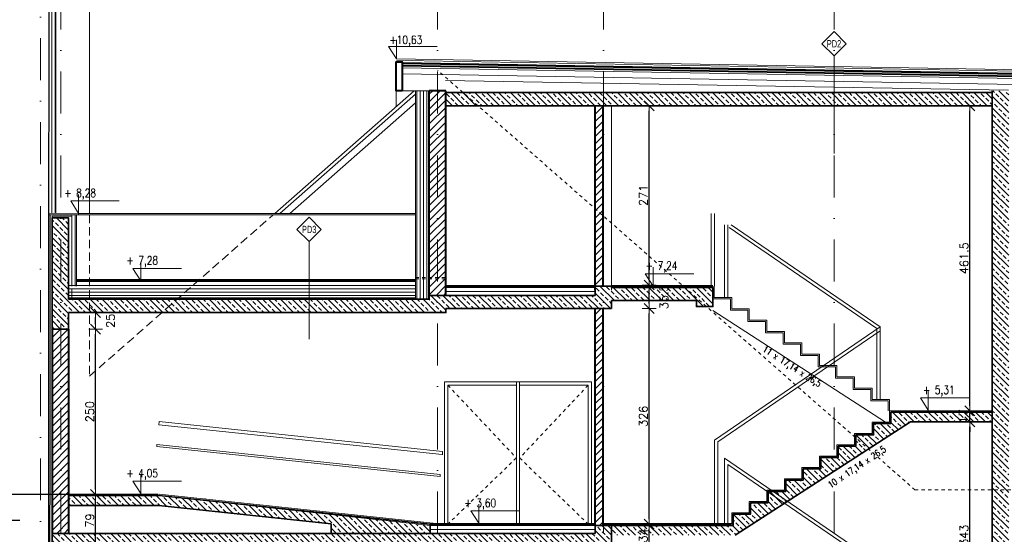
# Model space of a CAD drawing. Header units: millimetres. Extents: x 23192 to 177760, y -399809 to -79279.
# Tile 39 of 256: x 60781 to 62268, y -208662 to -207884. Entities that reach past the tile are written whole.
import ezdxf
from ezdxf.enums import TextEntityAlignment as Align

# ---------------------------------------------------------------- set-up
doc = ezdxf.new("R2010")
doc.units = ezdxf.units.MM
for name, pattern in [('2_3', [1, 0.5, -0.5]), ('CACHE', [9.525, 6.35, -3.175]), ('DASHDOT', [25.4, 12.7, -6.35, 0, -6.35]), ('HIDDEN', [9.525, 6.35, -3.175])]:
    doc.linetypes.add(name, pattern=pattern)
doc.layers.get('0').update_dxf_attribs({"lineweight": 0})
for name, color, linetype, lineweight in [('!! 0_ Istn-sciany', 3, 'Continuous', 30), ('!! 0_ Istn-widok', 1, 'Continuous', 15), ('!! 0_ Opis', 8, 'Continuous', 13), ('!! 0_Istn-cienka', 4, 'Continuous', 9), ('!! 1  WYDZIELENIE PPOŻ', 252, 'Continuous', 0), ('!! 1_ PROJ WARSTWY', 252, 'Continuous', 9), ('!! 1_ tynk zewn  - nowy', 21, 'Continuous', 20), ('!! 1_drzwi-linia', 213, 'Continuous', 5), ('!! 1_hatch projektowane ściany', 4, 'Continuous', 5), ('!! 1_PROJ Sciany', 2, 'Continuous', 40), ('!! 1_PROJ TERMOIZOL', 132, 'Continuous', 5), ('!! 1_PROJ widok', 5, 'Continuous', 9), ('!! 1_PROJ ŻELBET', 1, 'Continuous', 35), ('!! 2 _linia hydroizol', 32, 'Continuous', 9), ('!! 2_ remont Ocieplenie', 4, 'ZIGZAG', 5), ('!! wymiary osi', 250, 'Continuous', 9), ('0-osie-liniA', 14, 'DASHDOT', 5), ('0-rzedne-blok', 62, 'Continuous', 13)]:
    doc.layers.add(name, color=color, linetype=linetype, lineweight=lineweight)
doc.layers.add('!! 1_ widok', color=4, linetype='Continuous')
doc.styles.add('50', font='ROMANS.shx', dxfattribs={"width": 0.8, "height": 10})
doc.styles.add('ARIAL TEEN', font='arial.ttf')
doc.styles.add('DEUTSCH', font='SIMPLEX8')
doc.styles.add('TXT', font='simplex.shx')
doc.linetypes.add('BATTING', pattern='A,0.00254,-2.54,[134,ltypeshp.shx,S=2.54,R=0,X=-2.54,Y=0],-5.08,[134,ltypeshp.shx,S=2.54,R=180,X=2.54,Y=0],-2.54', length=10.16254)
doc.linetypes.add('ZIGZAG', pattern='A,0.00254,-5.08,[131,ltypeshp.shx,S=5.08,R=0,X=-5.08,Y=0],-10.16,[131,ltypeshp.shx,S=5.08,R=180,X=5.08,Y=0],-5.08', length=20.32254)
doc.dimstyles.new('DIM50', dxfattribs={"dimscale": 5, "dimtxt": 2.5, "dimasz": 1.5, "dimexe": 0, "dimexo": 0, "dimgap": 0.5, "dimtad": 1, "dimdec": 4, "dimrnd": 0.5, "dimdsep": 46, "dimtxsty": 'TXT', "dimblk1": 'TICK1', "dimblk2": 'TICK1', "dimsah": 1, "dimcen": 0, "dimse1": 1, "dimse2": 1, "dimclrd": 1, "dimclre": 7, "dimclrt": 9, "dimadec": 0, "dimazin": 0, "dimtfac": 1, "dimtdec": 4, "dimtmove": 2, "dimatfit": 3, "dimldrblk": 'TICK1', "dimfxl": 1, "dimtolj": 1, "dimarcsym": 0})

# ---------------------------------------------------------------- blocks, each defined once
blk = doc.blocks.new('BLOK OSIE D-E PD')
at = {"layer": '0-osie-liniA', "ltscale": 5}
for points in [[(60812.06735, -216318.84626), (60812.06735, -214526.31528)], [(60842.56735, -214526.31528), (60842.56735, -216318.84626)], [(61412.06735, -214526.31528), (61412.06735, -216318.84626)], [(61662.56735, -214526.31528), (61662.56735, -216318.84626)], [(62011.06735, -214526.31528), (62011.06735, -216318.84626)]]:
    blk.add_lwpolyline(points, dxfattribs=at)
blk = doc.blocks.new('D_kota')
for p, q in [((-0.8, 15), (8.7, 15)), ((8.7, 0), (-0.8, 15)), ((8.7, 0), (8.7, 23))]:
    blk.add_line(p, q)
blk.add_lwpolyline([(-0.8, 15), (57.9, 15)])
at = {"style": 'DEUTSCH', "width": 0.8}
blk.add_attdef('POZ.ARCH', (7.3, 19.7), '', height=10, dxfattribs=at)
blk = doc.blocks.new('TICK1')
at = {"color": 2}
blk.add_line((-1, -1), (1, 1), dxfattribs=at)
at = {"color": 0}
for p, q in [((0, 0), (-1, 0)), ((0, -1.4), (0, 1.4))]:
    blk.add_line(p, q, dxfattribs=at)
blk = doc.blocks.new('*D3651')
at = {"layer": '!! wymiary osi', "color": 1, "lineweight": -2, "transparency": 16777216}
blk.add_line((62216.4, -208828), (62216.4, -208500), dxfattribs=at)
at = {"layer": 'DEFPOINTS', "color": 0, "transparency": 16777216}
for p in [(62216.4, -208492.5), (62233.8, -208492.5), (62233.8, -208835.5)]:
    blk.add_point(p, dxfattribs=at)
at = {"layer": '!! wymiary osi', "color": 1, "lineweight": -2, "transparency": 16777216, "xscale": 7.5, "yscale": 7.5, "zscale": 7.5}
for p, rotation in [((62216.4, -208492.5), 90), ((62216.4, -208835.5), 270)]:
    blk.add_blockref('TICK1', p, dxfattribs=dict(at, rotation=rotation))
at = {"layer": '!! wymiary osi', "color": 9, "transparency": 16777216, "insert": (62207.6, -208664), "char_height": 12.5, "attachment_point": 5, "rotation": 90, "style": 'TXT'}
blk.add_mtext('\\A1;343', dxfattribs=at)
blk = doc.blocks.new('*D3652')
at = {"layer": '!! wymiary osi', "color": 1, "lineweight": -2, "transparency": 16777216}
for p, q in [((62216.4, -208468), (62216.4, -208460.5)), ((62216.4, -208492.5), (62216.4, -208475.5)), ((62216.4, -208500), (62216.4, -208507.5))]:
    blk.add_line(p, q, dxfattribs=at)
at = {"layer": 'DEFPOINTS', "color": 0, "transparency": 16777216}
for p in [(62216.4, -208475.5), (62233.8, -208475.5), (62233.8, -208492.5)]:
    blk.add_point(p, dxfattribs=at)
at = {"layer": '!! wymiary osi', "color": 1, "lineweight": -2, "transparency": 16777216, "xscale": 7.5, "yscale": 7.5, "zscale": 7.5}
for p, rotation in [((62216.4, -208475.5), 270), ((62216.4, -208492.5), 90)]:
    blk.add_blockref('TICK1', p, dxfattribs=dict(at, rotation=rotation))
at = {"layer": '!! wymiary osi', "color": 9, "transparency": 16777216, "insert": (62206.4, -208484), "char_height": 12.5, "attachment_point": 5, "rotation": 90, "style": 'TXT'}
blk.add_mtext('\\A1;17', dxfattribs=at)
blk = doc.blocks.new('*D3653')
at = {"layer": '!! wymiary osi', "color": 1, "lineweight": -2, "transparency": 16777216}
blk.add_line((62216.4, -208468), (62216.4, -208021.7), dxfattribs=at)
at = {"layer": 'DEFPOINTS', "color": 0, "transparency": 16777216}
for p in [(62216.4, -208014.2), (62233.8, -208014.2), (62233.8, -208475.5)]:
    blk.add_point(p, dxfattribs=at)
at = {"layer": '!! wymiary osi', "color": 1, "lineweight": -2, "transparency": 16777216, "xscale": 7.5, "yscale": 7.5, "zscale": 7.5}
for p, rotation in [((62216.4, -208014.2), 90), ((62216.4, -208475.5), 270)]:
    blk.add_blockref('TICK1', p, dxfattribs=dict(at, rotation=rotation))
at = {"layer": '!! wymiary osi', "color": 9, "transparency": 16777216, "insert": (62207.6, -208244.9), "char_height": 12.5, "attachment_point": 5, "rotation": 90, "style": 'TXT'}
blk.add_mtext('\\A1;461.5', dxfattribs=at)
blk = doc.blocks.new('*D3656')
at = {"layer": '!! wymiary osi', "color": 1, "lineweight": -2, "transparency": 16777216}
blk.add_line((60895.3, -208673.5), (60895.3, -208609.5), dxfattribs=at)
at = {"layer": 'DEFPOINTS', "color": 0, "transparency": 16777216}
for p in [(60842.6, -208602), (60895.3, -208602), (60854.6, -208681)]:
    blk.add_point(p, dxfattribs=at)
at = {"layer": '!! wymiary osi', "color": 1, "lineweight": -2, "transparency": 16777216, "xscale": 7.5, "yscale": 7.5, "zscale": 7.5}
for p, rotation in [((60895.3, -208602), 90), ((60895.3, -208681), 270)]:
    blk.add_blockref('TICK1', p, dxfattribs=dict(at, rotation=rotation))
at = {"layer": '!! wymiary osi', "color": 9, "transparency": 16777216, "insert": (60886.5, -208641.5), "char_height": 12.5, "attachment_point": 5, "rotation": 90, "style": 'TXT'}
blk.add_mtext('\\A1;79', dxfattribs=at)
blk = doc.blocks.new('*D3657')
at = {"layer": '!! wymiary osi', "color": 1, "lineweight": -2, "transparency": 16777216}
blk.add_line((60895.3, -208594.5), (60895.3, -208359.5), dxfattribs=at)
at = {"layer": 'DEFPOINTS', "color": 0, "transparency": 16777216}
for p in [(60841.6, -208352), (60895.3, -208352), (60842.6, -208602)]:
    blk.add_point(p, dxfattribs=at)
at = {"layer": '!! wymiary osi', "color": 1, "lineweight": -2, "transparency": 16777216, "xscale": 7.5, "yscale": 7.5, "zscale": 7.5}
for p, rotation in [((60895.3, -208352), 90), ((60895.3, -208602), 270)]:
    blk.add_blockref('TICK1', p, dxfattribs=dict(at, rotation=rotation))
at = {"layer": '!! wymiary osi', "color": 9, "transparency": 16777216, "insert": (60886.5, -208477), "char_height": 12.5, "attachment_point": 5, "rotation": 90, "style": 'TXT'}
blk.add_mtext('\\A1;250', dxfattribs=at)
blk = doc.blocks.new('*D3658')
at = {"layer": '!! wymiary osi', "color": 1, "lineweight": -2, "transparency": 16777216}
blk.add_line((60895.3, -208344.5), (60895.3, -208334.5), dxfattribs=at)
at = {"layer": 'DEFPOINTS', "color": 0, "transparency": 16777216}
for p in [(60854.6, -208327), (60895.3, -208327), (60841.6, -208352)]:
    blk.add_point(p, dxfattribs=at)
at = {"layer": '!! wymiary osi', "color": 1, "lineweight": -2, "transparency": 16777216, "xscale": 7.5, "yscale": 7.5, "zscale": 7.5}
for p, rotation in [((60895.3, -208327), 90), ((60895.3, -208352), 270)]:
    blk.add_blockref('TICK1', p, dxfattribs=dict(at, rotation=rotation))
at = {"layer": '!! wymiary osi', "color": 9, "transparency": 16777216, "insert": (60917.8, -208339.5), "char_height": 12.5, "attachment_point": 5, "rotation": 90, "style": 'TXT'}
blk.add_mtext('\\A1;25', dxfattribs=at)
blk = doc.blocks.new('*D3660')
at = {"layer": '!! wymiary osi', "color": 1, "lineweight": -2, "transparency": 16777216}
blk.add_line((61731.6, -208673.5), (61731.6, -208654.5), dxfattribs=at)
at = {"layer": 'DEFPOINTS', "color": 0, "transparency": 16777216}
for p in [(61675.1, -208647), (61731.6, -208647), (61675.1, -208681)]:
    blk.add_point(p, dxfattribs=at)
at = {"layer": '!! wymiary osi', "color": 1, "lineweight": -2, "transparency": 16777216, "xscale": 7.5, "yscale": 7.5, "zscale": 7.5}
for p, rotation in [((61731.6, -208647), 90), ((61731.6, -208681), 270)]:
    blk.add_blockref('TICK1', p, dxfattribs=dict(at, rotation=rotation))
at = {"layer": '!! wymiary osi', "color": 9, "transparency": 16777216, "insert": (61722.9, -208664), "char_height": 12.5, "attachment_point": 5, "rotation": 90, "style": 'TXT'}
blk.add_mtext('\\A1;34', dxfattribs=at)
blk = doc.blocks.new('*D3661')
at = {"layer": '!! wymiary osi', "color": 1, "lineweight": -2, "transparency": 16777216}
blk.add_line((61731.6, -208639.5), (61731.6, -208328.5), dxfattribs=at)
at = {"layer": 'DEFPOINTS', "color": 0, "transparency": 16777216}
for p in [(61675.1, -208321), (61731.6, -208321), (61675.1, -208647)]:
    blk.add_point(p, dxfattribs=at)
at = {"layer": '!! wymiary osi', "color": 1, "lineweight": -2, "transparency": 16777216, "xscale": 7.5, "yscale": 7.5, "zscale": 7.5}
for p, rotation in [((61731.6, -208321), 90), ((61731.6, -208647), 270)]:
    blk.add_blockref('TICK1', p, dxfattribs=dict(at, rotation=rotation))
at = {"layer": '!! wymiary osi', "color": 9, "transparency": 16777216, "insert": (61722.9, -208484), "char_height": 12.5, "attachment_point": 5, "rotation": 90, "style": 'TXT'}
blk.add_mtext('\\A1;326', dxfattribs=at)
blk = doc.blocks.new('*D3662')
at = {"layer": '!! wymiary osi', "color": 1, "lineweight": -2, "transparency": 16777216}
blk.add_line((61731.6, -208313.5), (61731.6, -208292.9), dxfattribs=at)
at = {"layer": 'DEFPOINTS', "color": 0, "transparency": 16777216}
for p in [(61674.3, -208285.4), (61731.6, -208285.4), (61675.1, -208321)]:
    blk.add_point(p, dxfattribs=at)
at = {"layer": '!! wymiary osi', "color": 1, "lineweight": -2, "transparency": 16777216, "xscale": 7.5, "yscale": 7.5, "zscale": 7.5}
for p, rotation in [((61731.6, -208285.4), 90), ((61731.6, -208321), 270)]:
    blk.add_blockref('TICK1', p, dxfattribs=dict(at, rotation=rotation))
at = {"layer": '!! wymiary osi', "color": 9, "transparency": 16777216, "insert": (61754.1, -208303.2), "char_height": 12.5, "attachment_point": 5, "rotation": 90, "style": 'TXT'}
blk.add_mtext('\\A1;35.5', dxfattribs=at)
blk = doc.blocks.new('*D3663')
at = {"layer": '!! wymiary osi', "color": 1, "lineweight": -2, "transparency": 16777216}
blk.add_line((61731.6, -208277.9), (61731.6, -208021.7), dxfattribs=at)
at = {"layer": 'DEFPOINTS', "color": 0, "transparency": 16777216}
for p in [(61674.3, -208014.2), (61731.6, -208014.2), (61674.3, -208285.4)]:
    blk.add_point(p, dxfattribs=at)
at = {"layer": '!! wymiary osi', "color": 1, "lineweight": -2, "transparency": 16777216, "xscale": 7.5, "yscale": 7.5, "zscale": 7.5}
for p, rotation in [((61731.6, -208014.2), 90), ((61731.6, -208285.4), 270)]:
    blk.add_blockref('TICK1', p, dxfattribs=dict(at, rotation=rotation))
at = {"layer": '!! wymiary osi', "color": 9, "transparency": 16777216, "insert": (61722.9, -208149.8), "char_height": 12.5, "attachment_point": 5, "rotation": 90, "style": 'TXT'}
blk.add_mtext('\\A1;271', dxfattribs=at)

msp = doc.modelspace()

# ---------------------------------------------------------------- hatches: boundary and pattern name
at = {"layer": '!! 1_hatch projektowane ściany'}
h = msp.add_hatch(dxfattribs=at)
h.set_pattern_fill('ANSI31', color=256, scale=2.5)
h.paths.add_polyline_path([(61412.06735, -207991.73849), (61399.56735, -207991.73849), (61399.56735, -208011.63943), (61412.06735, -208000.63943)])
h.paths.add_polyline_path([(61424.56735, -207991.73849), (61412.06735, -207991.73849), (61412.06735, -208000.63943), (61424.56735, -208011.63943)])
h.paths.add_polyline_path([(61424.56735, -208011.63943), (61412.06735, -208000.63943), (61412.06735, -208300.97711), (61424.56735, -208300.97711)])
h.paths.add_polyline_path([(61412.06735, -208000.63943), (61399.56735, -208011.63943), (61399.56735, -208300.97711), (61412.06735, -208300.97711)])
h = msp.add_hatch(dxfattribs=at)
h.set_pattern_fill('ANSI33', color=256, scale=2, angle=90)
h.set_pattern_definition([(135, (-850.502, 666.761), (-8.9802561, -8.9802561), []), (135, (-850.502, 675.741), (-8.9802561, -8.9802561), [6.35, -3.175])])
h.paths.add_polyline_path([(61759.56505, -207994.21604), (61424.56735, -207994.21604), (61424.56735, -208014.21604), (61759.56505, -208014.21604)])
h.paths.add_polyline_path([(62250.06965, -208014.21604), (62250.06965, -207994.21604), (61759.56505, -207994.21604), (61759.56505, -208014.21604)])
h = msp.add_hatch(dxfattribs=at)
h.set_pattern_fill('ANSI33', color=256, scale=2, angle=90)
h.paths.add_polyline_path([(62275.06965, -207991.73849), (62250.06965, -207991.73849), (62250.06965, -209026.97711), (62275.06965, -209026.97711)])
h = msp.add_hatch(dxfattribs=at)
h.set_pattern_fill('ANSI31', color=256, scale=2.5)
h.paths.add_polyline_path([(61662.06965, -208220.64146), (61650.06965, -208210.08146), (61650.06965, -208286.97711), (61662.06965, -208286.97711)])
h.paths.add_polyline_path([(61662.06965, -208014.21604), (61650.06965, -208014.21604), (61650.06965, -208210.08146), (61662.06965, -208220.64146)])
h = msp.add_hatch(dxfattribs=at)
h.set_pattern_fill('ANSI33', color=256, scale=2, angle=90)
h.paths.add_polyline_path([(60842.56735, -208183.97711), (60829.56735, -208183.97711), (60829.56735, -208351.97711), (60842.56735, -208351.97711)])
h.paths.add_polyline_path([(61412.06735, -208300.97711), (61399.56735, -208300.97711), (61399.56735, -208306.97711), (60854.56735, -208306.97711), (60854.56735, -208183.97711), (60842.56735, -208183.97711), (60842.56735, -208351.97711), (60854.56735, -208351.97711), (60854.56735, -208326.97711), (61412.06735, -208326.97711)])
h.paths.add_polyline_path([(61675.06965, -208308.97711), (61762.45107, -208308.97711), (61739.7238, -208288.97711), (61675.06965, -208288.97711), (61675.06965, -208286.97711), (61650.06965, -208286.97711), (61650.06965, -208300.97711), (61412.06735, -208300.97711), (61412.06735, -208326.97711), (61424.56735, -208326.97711), (61424.56735, -208320.97711), (61675.06965, -208320.97711)])
h.paths.add_polyline_path([(61828.06965, -208288.97711), (61739.7238, -208288.97711), (61762.45107, -208308.97711), (61803.06965, -208308.97711), (61803.06965, -208317.98496), (61828.06965, -208317.98496)])
h = msp.add_hatch(dxfattribs=at)
h.set_pattern_fill('ANSI31', color=256, scale=2.5)
h.paths.add_polyline_path([(61662.06965, -208320.97711), (61650.06965, -208320.97711), (61650.06965, -208648.97711), (61662.06965, -208648.97711)])
h = msp.add_hatch(dxfattribs=at)
h.set_pattern_fill('ANSI31', color=256, scale=2.5)
h.paths.add_polyline_path([(60854.56735, -208351.97711), (60829.56735, -208351.97711), (60829.56735, -208660.97711), (60854.56735, -208660.97711)])
h = msp.add_hatch(dxfattribs=at)
h.set_pattern_fill('ANSI33', color=256, scale=2, angle=90)
h.paths.add_polyline_path([(61936.38889, -208615.59989), (61911.56965, -208598.58098), (61911.56965, -208614.69139), (61885.06965, -208614.69139), (61885.06965, -208631.83425), (61858.56965, -208631.83425), (61858.56965, -208648.97711), (61675.06965, -208648.97711), (61675.06965, -208663.97711), (61861.61325, -208663.97711)])
h.paths.add_polyline_path([(61918.90529, -208597.54854), (61911.56965, -208597.54854), (61911.56965, -208598.58098), (61936.38889, -208615.59989), (61940.93807, -208612.65673)])
h.paths.add_polyline_path([(62011.06735, -208567.28554), (62011.06735, -208546.11996), (61991.06965, -208546.11996), (61991.06965, -208563.26282), (61964.56965, -208563.26282), (61964.56965, -208580.40568), (61938.06965, -208580.40568), (61938.06965, -208597.54854), (61918.90529, -208597.54854), (61940.93807, -208612.65673)])
h.paths.add_polyline_path([(62036.95275, -208550.53859), (62017.56965, -208533.48146), (62017.56965, -208546.11996), (62011.06735, -208546.11996), (62011.06735, -208567.28554)])
h.paths.add_polyline_path([(62126.58673, -208492.54854), (62250.06965, -208492.54854), (62250.06965, -208477.54854), (62097.06965, -208477.54854), (62097.06965, -208494.69139), (62070.56965, -208494.69139), (62070.56965, -208511.83425), (62044.06965, -208511.83425), (62044.06965, -208528.97711), (62017.56965, -208528.97711), (62017.56965, -208533.48146), (62036.95275, -208550.53859)])
h = msp.add_hatch(dxfattribs=at)
h.set_pattern_fill('ANSI33', color=256, scale=2, angle=90)
h.paths.add_polyline_path([(61251.30528, -208660.97711), (61400.57978, -208660.97711), (61400.57978, -208648.97711), (60991.56735, -208603.97711), (60854.56735, -208603.97711), (60854.56735, -208618.97711), (60990.5716, -208618.97711), (61251.30528, -208646.38132)])
h = msp.add_hatch(dxfattribs=at)
h.set_pattern_fill('ANSI33', color=256, scale=2, angle=90)
h.paths.add_polyline_path([(60829.56735, -208705.97711), (60829.56735, -208661.47711), (61650.06965, -208660.97711), (61650.06965, -208648.97711), (61675.06965, -208648.97711), (61675.06965, -208680.97711), (60854.56735, -208680.97711), (60854.56735, -208705.97711)])

# ---------------------------------------------------------------- linework, layer by layer
at = {"layer": '!! 0_ Istn-sciany'}
for points in [[(60824.55256, -207702.84422), (60823.51449, -209106.96325)], [(58038.56735, -208601.97711), (60780.56735, -208601.97711)], [(58038.56735, -208640.97711), (60780.56735, -208640.97711)]]:
    msp.add_lwpolyline(points, dxfattribs=at)
at = {"layer": '!! 0_ Istn-widok', "lineweight": 35, "const_width": 1}
msp.add_lwpolyline([(62325.03274, -207962.57645), (61349.67901, -207945.55158)], dxfattribs=at)
at = {"layer": '!! 0_ Istn-widok', "linetype": '2_3', "ltscale": 10}
for points in [[(62133.39629, -208595.23097), (61412.06735, -207960.4615)], [(61378.56735, -208273.97711), (61424.56735, -208273.97711)], [(61378.56735, -208275.97711), (61424.56735, -208275.97711)], [(62133.39629, -208595.23097), (63380.06373, -208595.23097)]]:
    msp.add_lwpolyline(points, dxfattribs=at)
at = {"layer": '!! 0_ Opis'}
for p, q in [((62011.06735, -207938.8626), (62011.06735, -208086.3626)), ((61217.98226, -208219.71612), (61217.98226, -208367.21612))]:
    msp.add_line(p, q, dxfattribs=at)
for points in [[(62011.06735, -207938.8626), (62029.45213, -207920.47782), (62011.06735, -207902.09305), (61992.68257, -207920.47782)], [(61217.98226, -208219.71612), (61236.36703, -208201.33135), (61217.98226, -208182.94657), (61199.59748, -208201.33135)]]:
    msp.add_lwpolyline(points, close=True, dxfattribs=at)
at = {"layer": '!! 0_Istn-cienka', "linetype": 'HIDDEN', "ltscale": 2}
msp.add_lwpolyline([(60886.12655, -208178.97314), (60886.12655, -208423.2894), (61163.75867, -208178.97314)], dxfattribs=at)
at = {"layer": '!! 1  WYDZIELENIE PPOŻ'}
msp.add_lwpolyline([(60989.81654, -208601.79309), (60854.56735, -208601.97711)], dxfattribs=at)
msp.add_lwpolyline([(61251.30528, -208660.97711), (61400.57978, -208660.97711), (61400.57978, -208648.97711), (60991.56735, -208603.97711), (60854.56735, -208603.97711), (60854.56735, -208618.97711), (60990.5716, -208618.97711), (61251.30528, -208646.38132)], close=True, dxfattribs=at)
at = {"layer": '!! 1_ PROJ WARSTWY'}
for points in [[(62325.06965, -207960.4615), (61349.71592, -207943.43664)], [(62315.79438, -207971.00891), (61358.61745, -207954.30132)], [(62315.82056, -207969.50914), (61358.64363, -207952.80155)], [(62315.85708, -207967.41705), (61358.68014, -207950.70946)], [(62315.89198, -207965.41735), (61358.71505, -207948.70977)], [(62315.74954, -207973.57782), (61358.57261, -207956.87024)], [(62274.53141, -207990.8611), (61424.15864, -207976.01779)], [(62250.06965, -207994.21604), (61424.56735, -207994.21604)], [(61378.56735, -208279.97711), (60866.56735, -208279.97711)], [(61378.56735, -208285.97711), (60854.56735, -208285.97711)], [(61378.56735, -208295.97711), (60854.56735, -208295.97711)], [(61650.06965, -208288.97711), (61424.56735, -208288.97711)], [(61650.06965, -208294.97711), (61424.56735, -208294.97711)], [(61378.56735, -208304.97711), (60854.56735, -208304.97711)], [(61650.06965, -208648.97711), (61400.57978, -208648.97711)], [(61650.06965, -208654.97711), (61400.57978, -208654.97711)]]:
    msp.add_lwpolyline(points, dxfattribs=at)
at = {"layer": '!! 1_ tynk zewn  - nowy'}
for points in [[(60834.17095, -208176.9487), (60834.17095, -207702.84422)], [(60835.17095, -208176.94939), (60835.17095, -207702.84422)], [(61378.56735, -208306.97711), (61378.56735, -207991.73849)], [(61380.56735, -208306.97711), (61380.56735, -207991.73849)], [(60824.20056, -208178.97314), (60869.56735, -208178.97314), (60869.56735, -208176.97314), (60824.20206, -208176.94182)], [(60864.56735, -208286.97711), (60864.56735, -208178.97314)], [(60866.56735, -208286.97711), (60866.56735, -208178.97314)]]:
    msp.add_lwpolyline(points, dxfattribs=at)
at = {"layer": '!! 1_ widok'}
for points in [[(60780.56735, -208601.97711), (60860.06373, -208601.97711)], [(61060.92738, -208608.97711), (61060.56735, -208608.97711)]]:
    msp.add_lwpolyline(points, dxfattribs=at)
at = {"layer": '!! 1_drzwi-linia'}
for points in [[(61536.06735, -208646.97711), (61536.06735, -208431.97711), (61422.56735, -208431.97711), (61422.56735, -208646.97711)], [(61531.06735, -208646.97711), (61531.06735, -208436.97711), (61427.56735, -208436.97711), (61427.56735, -208646.97711)], [(61531.06735, -208646.97711), (61531.06735, -208431.97711), (61644.56735, -208431.97711), (61644.56735, -208646.97711)], [(61536.06735, -208646.97711), (61536.06735, -208436.97711), (61639.56735, -208436.97711), (61639.56735, -208646.97711)]]:
    msp.add_lwpolyline(points, dxfattribs=at)
at = {"layer": '!! 1_drzwi-linia', "linetype": '2_3', "ltscale": 10}
for points in [[(61427.56735, -208436.97711), (61531.06735, -208546.97711), (61427.56735, -208646.97711)], [(61639.56735, -208436.97711), (61536.06735, -208546.97711), (61639.56735, -208646.97711)]]:
    msp.add_lwpolyline(points, dxfattribs=at)
at = {"layer": '!! 1_PROJ Sciany'}
for p, q in [((61650.06965, -208292.97711), (61650.06965, -208014.21604)), ((61662.06965, -208286.97711), (61662.06965, -208014.21604)), ((61650.06965, -208648.97711), (61650.06965, -208320.97711)), ((61662.06965, -208648.97711), (61662.06965, -208320.97711))]:
    msp.add_line(p, q, dxfattribs=at)
msp.add_lwpolyline([(61358.65713, -207991.73849), (61349.56735, -207991.73849), (61349.56735, -207947.57677), (61358.65713, -207947.57677)], close=True, dxfattribs=at)
for points in [[(61399.56735, -208306.97711), (61399.56735, -207991.73849)], [(61424.56735, -207991.73849), (61399.56735, -207991.73849)], [(61424.56735, -208300.97711), (61424.56735, -207991.73849)], [(61378.56735, -208277.97711), (60866.56735, -208277.97711)], [(61650.06965, -208286.97711), (61424.56735, -208286.97711)], [(61828.06965, -208286.97711), (61675.06965, -208286.97711)], [(60829.56735, -208351.97711), (60829.56735, -208660.97711)], [(60854.56735, -208351.97711), (60854.56735, -208660.97711)], [(61650.06965, -208646.97711), (61400.57978, -208646.97711)], [(61855.57196, -208646.97711), (61662.56735, -208646.97711)]]:
    msp.add_lwpolyline(points, dxfattribs=at)
at = {"layer": '!! 1_PROJ TERMOIZOL', "linetype": 'ZIGZAG', "ltscale": 0.75}
for points in [[(61385.56735, -208306.97711), (61385.56735, -207991.73849)], [(61395.56735, -208306.97711), (61395.56735, -207991.73849)], [(60859.56735, -208286.97711), (60859.56735, -208178.97314)], [(61378.56735, -208290.97711), (60854.56735, -208290.97711)], [(60859.56735, -208306.97711), (60859.56735, -208291.97711)], [(61378.56735, -208300.97711), (60854.56735, -208300.97711)]]:
    msp.add_lwpolyline(points, dxfattribs=at)
at = {"layer": '!! 1_PROJ TERMOIZOL', "linetype": 'ZIGZAG', "ltscale": 0.55}
for points in [[(60826.72684, -208178.975), (60826.01449, -209056.96325)], [(60829.50933, -208183.97711), (60829.50933, -208181.47711), (60859.56735, -208181.47711)]]:
    msp.add_lwpolyline(points, dxfattribs=at)
at = {"layer": '!! 1_PROJ widok'}
for p, q in [((61675.06965, -208292.97711), (61675.06965, -208014.21604)), ((62095.06965, -208475.54854), (62250.06965, -208475.54854))]:
    msp.add_line(p, q, dxfattribs=at)
for points in [[(61173.59995, -208176.97314), (61378.56735, -207996.60183)], [(61349.56735, -207991.73849), (61349.56735, -208015.4615)], [(61188.73707, -208176.97314), (61378.56735, -208009.92249)], [(60869.56735, -208176.97314), (61378.56735, -208176.97314)], [(61825.57196, -208286.97711), (61825.57196, -208176.97711)], [(61830.57196, -208286.97711), (61830.57196, -208176.97711)], [(60869.56735, -208178.97314), (61378.56735, -208178.97314)], [(61845.57196, -208304.11996), (61845.57196, -208194.11996)], [(61850.57196, -208304.11996), (61850.57196, -208194.11996)], [(62075.57196, -208351.03971), (61852.74432, -208198.24361)], [(62080.57196, -208348.40568), (61855.57196, -208194.11996)], [(61828.06965, -208286.97711), (61828.06965, -208306.11996), (61854.56965, -208306.11996), (61854.56965, -208323.26282), (61881.06965, -208323.26282), (61881.06965, -208340.40568), (61907.56965, -208340.40568), (61907.56965, -208357.54854), (61934.06965, -208357.54854), (61934.06965, -208374.69139), (61960.56965, -208374.69139), (61960.56965, -208391.83425), (61987.06965, -208391.83425), (61987.06965, -208408.97711), (62013.56965, -208408.97711), (62013.56965, -208426.11996), (62040.06965, -208426.11996), (62040.06965, -208443.26282), (62066.56965, -208443.26282), (62066.56965, -208460.40568), (62093.06965, -208460.40568), (62093.06965, -208475.54854)], [(61830.06965, -208286.97711), (61830.06965, -208304.11996), (61856.56965, -208304.11996), (61856.56965, -208321.26282), (61883.06965, -208321.26282), (61883.06965, -208338.40568), (61909.56965, -208338.40568), (61909.56965, -208355.54854), (61936.06965, -208355.54854), (61936.06965, -208372.69139), (61962.56965, -208372.69139), (61962.56965, -208389.83425), (61989.06965, -208389.83425), (61989.06965, -208406.97711), (62015.56965, -208406.97711), (62015.56965, -208424.11996), (62042.06965, -208424.11996), (62042.06965, -208441.26282), (62068.56965, -208441.26282), (62068.56965, -208458.40568), (62095.06965, -208458.40568), (62095.06965, -208475.54854)], [(62088.86168, -208492.69139), (61828.06965, -208323.98496)], [(61830.57196, -208646.97711), (61830.57196, -208519.83425), (62080.57196, -208348.40568)], [(61835.57196, -208646.97711), (61835.57196, -208522.46828), (62080.57196, -208354.46828)], [(62075.57196, -208458.40568), (62075.57196, -208351.03971)], [(62080.57196, -208458.40568), (62080.57196, -208348.40568)], [(61856.56965, -208646.97711), (61856.56965, -208629.83425), (61883.06965, -208629.83425), (61883.06965, -208612.69139), (61909.56965, -208612.69139), (61909.56965, -208595.54854), (61936.06965, -208595.54854), (61936.06965, -208578.40568), (61962.56965, -208578.40568), (61962.56965, -208561.26282), (61989.06965, -208561.26282), (61989.06965, -208544.11996), (62015.56965, -208544.11996), (62015.56965, -208526.97711), (62042.06965, -208526.97711), (62042.06965, -208509.83425), (62068.56965, -208509.83425), (62068.56965, -208492.69139), (62095.06965, -208492.69139), (62095.06965, -208475.54854)], [(61845.57196, -208646.97711), (61845.57196, -208547.26282), (62080.57196, -208708.40568)], [(61850.57196, -208646.97711), (61850.57196, -208556.75399), (62075.57196, -208711.03971)]]:
    msp.add_lwpolyline(points, dxfattribs=at)
at = {"layer": '!! 1_PROJ ŻELBET'}
for p, q in [((62250.06965, -209166.97711), (62250.06965, -207991.73849)), ((62097.06965, -208477.54854), (62250.06965, -208477.54854)), ((62126.58673, -208492.54854), (62250.06965, -208492.54854))]:
    msp.add_line(p, q, dxfattribs=at)
for points in [[(62250.06965, -207994.21604), (61424.56735, -207994.21604)], [(62250.06965, -208014.21604), (61424.56735, -208014.21604)], [(60829.56735, -208183.97711), (60829.56735, -208351.97711)], [(60854.56735, -208306.97711), (60854.56735, -208183.97711), (60829.56735, -208183.97711)], [(61675.06965, -208288.97711), (61675.06965, -208286.97711), (61650.06965, -208286.97711), (61650.06965, -208300.97711)], [(61828.06965, -208288.97711), (61675.06965, -208288.97711)], [(61828.06965, -208288.97711), (61828.06965, -208317.98496), (61803.06965, -208317.98496), (61803.06965, -208308.97711)], [(61399.56735, -208306.97711), (60854.56735, -208306.97711)], [(61650.06965, -208300.97711), (61399.56735, -208300.97711)], [(61803.06965, -208308.97711), (61675.06965, -208308.97711)], [(61675.06965, -208308.97711), (61675.06965, -208320.97711)], [(60854.56735, -208326.97711), (60854.56735, -208351.97711), (60829.56735, -208351.97711)], [(61675.06965, -208320.97711), (61424.56735, -208320.97711), (61424.56735, -208326.97711), (60854.56735, -208326.97711)], [(61675.06965, -208648.97711), (61858.56965, -208648.97711), (61858.56965, -208631.83425), (61885.06965, -208631.83425), (61885.06965, -208614.69139), (61911.56965, -208614.69139), (61911.56965, -208597.54854), (61938.06965, -208597.54854), (61938.06965, -208580.40568), (61964.56965, -208580.40568), (61964.56965, -208563.26282), (61991.06965, -208563.26282), (61991.06965, -208546.11996), (62017.56965, -208546.11996), (62017.56965, -208528.97711), (62044.06965, -208528.97711), (62044.06965, -208511.83425), (62070.56965, -208511.83425), (62070.56965, -208494.69139), (62097.06965, -208494.69139), (62097.06965, -208477.54854)], [(61861.61325, -208663.97711), (62126.58673, -208492.54854)], [(60854.56735, -208603.97711), (60991.55402, -208603.97711)], [(60991.35829, -208603.9662), (61400.57978, -208646.97711)], [(60990.6009, -208618.97711), (60854.56735, -208618.97711)], [(60990.5716, -208618.97711), (61251.30528, -208646.38132)], [(61251.30528, -208646.38132), (61251.30528, -208660.97711)], [(61400.57978, -208646.97711), (61400.57978, -208660.97711)], [(61650.06965, -208648.97711), (61650.06965, -208660.97711)], [(61650.06965, -208648.97711), (61675.06965, -208648.97711)], [(61675.06965, -208648.97711), (61675.06965, -208680.97711)], [(61650.06965, -208660.97711), (60829.56735, -208660.97711)], [(60829.56735, -208660.97711), (60829.56735, -208705.97711), (60854.56735, -208705.97711), (60854.56735, -208680.97711)]]:
    msp.add_lwpolyline(points, dxfattribs=at)
at = {"layer": '!! 2 _linia hydroizol', "linetype": 'CACHE', "const_width": 1.5}
for points in [[(62315.80747, -207970.25902), (61358.63054, -207953.55144)], [(61378.56735, -208305.97711), (60854.56735, -208305.97711)]]:
    msp.add_lwpolyline(points, dxfattribs=at)
at = {"layer": '!! 2 _linia hydroizol', "linetype": 'CACHE', "ltscale": 0.5, "const_width": 1.5}
msp.add_lwpolyline([(62315.87453, -207966.4172), (61358.6976, -207949.70961)], dxfattribs=at)
at = {"layer": '!! 2_ remont Ocieplenie', "linetype": 'ZIGZAG', "ltscale": 0.75}
msp.add_lwpolyline([(60829.17095, -208176.94182), (60829.17095, -207702.84422)], dxfattribs=at)
at = {"layer": '!! 2_ remont Ocieplenie', "linetype": 'BATTING', "ltscale": 0.75}
msp.add_lwpolyline([(62315.59247, -207982.57645), (61358.41554, -207965.86887)], dxfattribs=at)
at = {"layer": '!! 2_ remont Ocieplenie', "linetype": 'Continuous', "ltscale": 0.75}
msp.add_lwpolyline([(61390.56735, -208306.97711), (61390.56735, -207991.73849)], dxfattribs=at)
at = {"layer": '!! wymiary osi'}
for points in [[(60886.12655, -207702.84422), (60886.12655, -208176.97314)], [(61166.03139, -208176.97314), (61376.52532, -207991.73849)], [(60991.04471, -208496.94972), (60991.56735, -208491.97711)], [(60991.04471, -208496.94972), (61419.19111, -208541.94972)], [(60991.56735, -208491.97711), (61419.71375, -208536.97711)], [(60987.59527, -208529.76894), (60987.90885, -208526.78537)], [(60987.59527, -208529.76894), (61415.74167, -208574.76894)], [(60987.90885, -208526.78537), (61416.05525, -208571.78537)], [(61419.71375, -208536.97711), (61419.71375, -208542.00465)], [(61416.05525, -208571.78537), (61415.74167, -208574.76894)], [(60991.56735, -208601.97711), (61419.71375, -208646.97711)]]:
    msp.add_lwpolyline(points, dxfattribs=at)
for points in [[(61349.56735, -207960.4615), (61349.56735, -207991.73849)], [(61399.56735, -207991.73849), (61349.56735, -207991.73849)], [(60829.56735, -208178.97711), (60824.20056, -208178.97314)]]:
    msp.add_lwpolyline(points)

# ---------------------------------------------------------------- block references
msp.add_blockref('BLOK OSIE D-E PD', (0, 6945.20117))
at = {"layer": '0-rzedne-blok'}
ref = msp.add_blockref('D_kota', (61338.89061, -207943.43664), dxfattribs=dict(at, xscale=1.250000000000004, yscale=1.250000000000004, zscale=1.250000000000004))
ref.add_attrib('POZ.ARCH', '+10,63', (61339.15698, -207920.77636), dxfattribs={"layer": '0', "height": 12.5, "style": 'DEUTSCH', "width": 0.8})
ref = msp.add_blockref('D_kota', (60858.74203, -208176.97314), dxfattribs=dict(at, xscale=1.250000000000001, yscale=1.250000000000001, zscale=1.250000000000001))
ref.add_attrib('POZ.ARCH', '+ 8,28', (60847.91671, -208152.39319), dxfattribs={"layer": '0', "height": 12.5, "style": 'DEUTSCH', "width": 0.8})
ref = msp.add_blockref('D_kota', (60952.56735, -208278.97711), dxfattribs=dict(at, xscale=1.250000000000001, yscale=1.250000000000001, zscale=1.250000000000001))
ref.add_attrib('POZ.ARCH', '+ 7,28', (60941.74203, -208254.39716), dxfattribs={"layer": '0', "height": 12.5, "style": 'DEUTSCH', "width": 0.8})
ref = msp.add_blockref('D_kota', (61726.82496, -208286.97711), dxfattribs=dict(at, xscale=1.250000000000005, yscale=1.250000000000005, zscale=1.250000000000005))
ref.add_attrib('POZ.ARCH', '+ 7,24', (61726.47336, -208262.39716), dxfattribs={"layer": '0', "height": 12.5, "style": 'DEUTSCH', "width": 0.8})
ref = msp.add_blockref('D_kota', (62142.62432, -208474.88805), dxfattribs=dict(at, xscale=1.250000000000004, yscale=1.250000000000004, zscale=1.250000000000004))
ref.add_attrib('POZ.ARCH', '+ 5,31 ', (62145.40819, -208450.3081), dxfattribs={"layer": '0', "height": 12.5, "style": 'DEUTSCH', "width": 0.8})
ref = msp.add_blockref('D_kota', (60952.56735, -208600.84616), dxfattribs=dict(at, xscale=1.250000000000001, yscale=1.250000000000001, zscale=1.250000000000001))
ref.add_attrib('POZ.ARCH', '+ 4,05', (60941.74203, -208576.26622), dxfattribs={"layer": '0', "height": 12.5, "style": 'DEUTSCH', "width": 0.8})
ref = msp.add_blockref('D_kota', (61463.35022, -208645.84616), dxfattribs=dict(at, xscale=1.250000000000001, yscale=1.250000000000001, zscale=1.250000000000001))
ref.add_attrib('POZ.ARCH', '+ 3,60', (61452.52491, -208621.26622), dxfattribs={"layer": '0', "height": 12.5, "style": 'DEUTSCH', "width": 0.8})

# ---------------------------------------------------------------- texts
at = {"layer": '!! 0_ Opis', "style": 'ARIAL TEEN', "width": 0.7}
for s, p in [('PD2', (62011.06735, -207920.47782)), ('PD3', (61217.98226, -208201.33135))]:
    msp.add_text(s, height=11, dxfattribs=at).set_placement(p, align=Align.MIDDLE_CENTER)
at = {"layer": '!! wymiary osi', "char_height": 10, "attachment_point": 1, "style": '50'}
for s, insert, rotation in [('11 x 17,14 x 26,5', (61907.58023, -208376.45059), 327.20399115), ('10 x 17,14 x 26,5', (62000.43815, -208584.85602), 33.88847813)]:
    msp.add_mtext_dynamic_manual_height_columns(s, width=150.9172737, gutter_width=50, heights=[0], dxfattribs=dict(at, insert=insert, rotation=rotation))

# ---------------------------------------------------------------- dimensions: what is measured, and where the dimension line sits
at = {"layer": '!! wymiary osi'}
for base, p1, p2, picture, middle in [((61731.63079, -208014.21604), (61674.26433, -208285.39391), (61674.26433, -208014.21604), '*D3663', (61722.88079, -208149.80497)), ((62216.3654, -208014.21604), (62233.79786, -208475.54854), (62233.79786, -208014.21604), '*D3653', (62207.6154, -208244.88229)), ((61731.63079, -208285.39391), (61675.06965, -208320.97711), (61674.26433, -208285.39391), '*D3662', (61754.13079, -208303.18551)), ((60895.25975, -208326.97711), (60841.56735, -208351.97711), (60854.56735, -208326.97711), '*D3658', (60917.75975, -208339.47711)), ((61731.63079, -208320.97711), (61675.06965, -208646.97711), (61675.06965, -208320.97711), '*D3661', (61722.88079, -208483.97711)), ((60895.25975, -208351.97711), (60842.56735, -208601.97711), (60841.56735, -208351.97711), '*D3657', (60886.50975, -208476.97711)), ((62216.3654, -208475.54854), (62233.79786, -208492.54854), (62233.79786, -208475.54854), '*D3652', (62206.3654, -208484.04854)), ((62216.3654, -208492.54854), (62233.79786, -208835.54854), (62233.79786, -208492.54854), '*D3651', (62207.6154, -208664.04854)), ((60895.25975, -208601.97711), (60854.56735, -208680.97711), (60842.56735, -208601.97711), '*D3656', (60886.50975, -208641.47711)), ((61731.63079, -208646.97711), (61675.06965, -208680.97711), (61675.06965, -208646.97711), '*D3660', (61722.88079, -208663.97711))]:
    dim = msp.add_linear_dim(base=base, p1=p1, p2=p2, angle=90, dimstyle='DIM50', dxfattribs=at)
    dim.commit()
    dim.dimension.update_dxf_attribs({"geometry": picture, "text_midpoint": middle})

doc.saveas('drawing.dxf')
